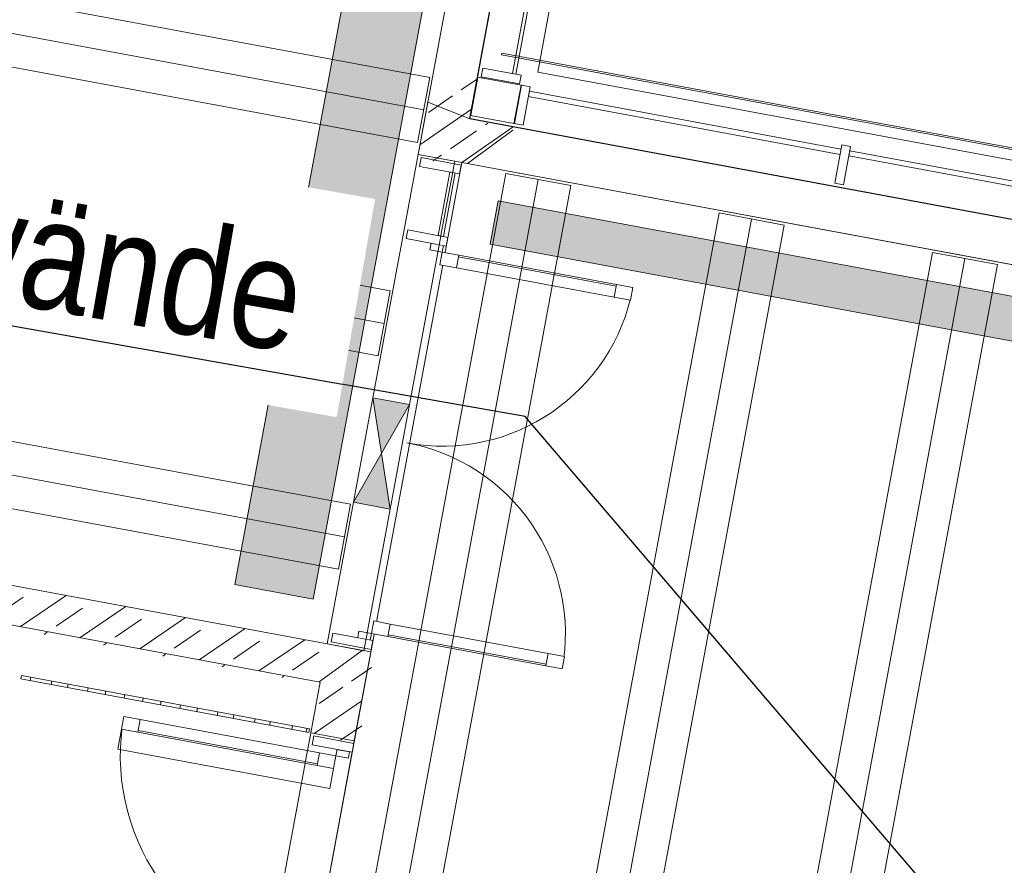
# Model space of a CAD drawing. Header units: metres. Extents: x 0 to 60282398, y -11592309 to 5708004.
# Tile 105 of 136: x 32353379.39 to 32353384.94, y 5707902.53 to 5707907.31. Entities that reach past the tile are written whole.
import ezdxf
from ezdxf import colors
from ezdxf.entities.mleader import LeaderData, LeaderLine
from ezdxf.math import Vec2, Vec3

# ---------------------------------------------------------------- set-up
doc = ezdxf.new("R2010")
doc.units = ezdxf.units.M
doc.header["$LTSCALE"] = 0.75
doc.set_wipeout_variables(frame=1)
doc.layers.get('0').update_dxf_attribs({"linetype": 'CONTINUOUS'})
doc.layers.add('10414946$0$ST-LIN Parkplatz', color=7, linetype='CONTINUOUS')
for name, color, linetype, lineweight in [('10417023$0$#9_002_GES I Übersicht Erdgeschoss_1_101_Wand Aussen.A', 7, 'CONTINUOUS', 25), ('10417023$0$#9_002_GES I Übersicht Erdgeschoss_1_102_Wand Innen.A', 7, 'CONTINUOUS', 25), ('10417023$0$#9_002_GES I Übersicht Erdgeschoss_1_104_Decken.A', 7, 'CONTINUOUS', 25), ('10417023$0$#9_002_GES I Übersicht Erdgeschoss_1_115_Außentüren', 7, 'CONTINUOUS', 25), ('10417023$0$#9_002_GES I Übersicht Erdgeschoss_1_201_Aussenwandbekleidung.A', 7, 'CONTINUOUS', 25), ('10417023$0$#9_002_GES I Übersicht Erdgeschoss_1_430_Lüftung.US', 7, 'CONTINUOUS', 25), ('10417023$0$#9_002_GES I Übersicht Erdgeschoss_1_Neubau_101_Wand Aussen.A', 7, 'CONTINUOUS', 25), ('10417023$0$#9_002_GES I Übersicht Erdgeschoss_1_Neubau_102_Wand Innen.A', 7, 'CONTINUOUS', 25), ('10417023$0$#9_002_GES I Übersicht Erdgeschoss_1_Neubau_103_Stützen.A', 7, 'CONTINUOUS', 25), ('10417023$0$#9_002_GES I Übersicht Erdgeschoss_1_Neubau_104_Decken.A', 7, 'CONTINUOUS', 25), ('10417023$0$#9_002_GES I Übersicht Erdgeschoss_1_Neubau_105_Unterzug.A', 7, 'CONTINUOUS', 25), ('10417023$0$#9_002_GES I Übersicht Erdgeschoss_1_Neubau_110_Pfosten-Riegel.A', 7, 'CONTINUOUS', 25), ('10417023$0$#9_002_GES I Übersicht Erdgeschoss_1_Neubau_113_Türen.A', 7, 'CONTINUOUS', 25), ('10417023$0$Keine', 7, 'CONTINUOUS', 13)]:
    doc.layers.add(name, color=color, linetype=linetype, lineweight=lineweight)
doc.styles.add('10414946$0$ARIAL NARROW', font='ARIALN.TTF')
pattern_1 = [(44.99999999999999, (0, 0), (-0.1697056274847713, 0.1697056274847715), []), (44.99999999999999, (-0.08485281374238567, 0.08485281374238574), (-0.1697056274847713, 0.1697056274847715), [0.18, -0.05999999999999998])]

# ---------------------------------------------------------------- blocks, each defined once
blk = doc.blocks.new('10417023$0$#9_MKO_LP5_ARC_GES_UP_00_002_P_G_modell (3D)')
at = {"layer": '10417023$0$#9_002_GES I Übersicht Erdgeschoss_1_201_Aussenwandbekleidung.A', "linetype": 'Continuous', "lineweight": 5, "true_color": 0xff0000}
h = blk.add_hatch(dxfattribs=at)
h.set_pattern_fill('#9_METALL__STAHL_0001', color=1, style=0, pattern_type=2)
h.set_pattern_definition([(134.9999999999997, (0, 0), (0.1060660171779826, 0.1060660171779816), []), (134.9999999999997, (-0.03535533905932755, -0.0353553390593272), (0.1060660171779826, 0.1060660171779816), [])])
h.paths.add_polyline_path([(-32353460.80014942, -5707810.669580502), (-32353462.45513626, -5707810.669580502), (-32353462.45513626, -5707810.689580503), (-32353460.80014942, -5707810.689580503)])
at = {"layer": '10417023$0$#9_002_GES I Übersicht Erdgeschoss_1_101_Wand Aussen.A', "color": 1, "linetype": 'Continuous', "lineweight": 13, "true_color": 0xff0000}
blk.add_line((-32353452.95423437, -5707806.78957689), (-32353460.20922778, -5707806.78957689), dxfattribs=at)
at = {"layer": '10417023$0$#9_002_GES I Übersicht Erdgeschoss_1_104_Decken.A', "color": 1, "linetype": 'Continuous', "lineweight": 13, "true_color": 0xff0000}
for p, q in [((-32353460.28322713, -5707807.384576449), (-32353459.91022684, -5707807.384576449)), ((-32353459.05822786, -5707807.384576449), (-32353459.05822786, -5707812.514709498)), ((-32353459.05822786, -5707807.384576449), (-32353458.68522757, -5707807.384576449)), ((-32353458.87172699, -5707807.384576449), (-32353458.87172699, -5707812.514709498)), ((-32353458.68522757, -5707807.384576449), (-32353458.68522757, -5707812.514709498)), ((-32353457.83322715, -5707807.384576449), (-32353457.83322715, -5707812.514709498)), ((-32353457.83322715, -5707807.384576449), (-32353457.4602283, -5707807.384576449)), ((-32353457.64672772, -5707807.384576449), (-32353457.64672772, -5707812.514709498)), ((-32353457.4602283, -5707807.384576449), (-32353457.4602283, -5707812.514709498))]:
    blk.add_line(p, q, dxfattribs=at)
at = {"layer": '10417023$0$#9_002_GES I Übersicht Erdgeschoss_1_201_Aussenwandbekleidung.A', "color": 1, "linetype": 'Continuous', "lineweight": 13, "true_color": 0xff0000}
blk.add_line((-32353460.42935261, -5707806.730970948), (-32353460.42935261, -5707806.720970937), dxfattribs=at)
at = {"layer": '10417023$0$#9_002_GES I Übersicht Erdgeschoss_1_201_Aussenwandbekleidung.A', "color": 1, "linetype": 'Continuous', "lineweight": 18, "true_color": 0xff0000}
for p, q in [((-32353460.80014942, -5707810.669580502), (-32353462.45513626, -5707810.669580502)), ((-32353462.45513626, -5707810.669580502), (-32353462.45513626, -5707810.689580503)), ((-32353460.80014942, -5707810.689580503), (-32353460.80014942, -5707810.669580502)), ((-32353462.45513626, -5707810.689580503), (-32353460.80014942, -5707810.689580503))]:
    blk.add_line(p, q, dxfattribs=at)
at = {"layer": '10417023$0$#9_002_GES I Übersicht Erdgeschoss_1_430_Lüftung.US', "color": 1, "linetype": 'Continuous', "lineweight": 13, "true_color": 0xff0000, "flags": 128}
for points in [[(-32353460.9141821, -5707795.479866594), (-32353460.9141821, -5707809.945591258), (-32353461.36422031, -5707809.945591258), (-32353461.36422031, -5707795.479866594)], [(-32353460.29733472, -5707807.794328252), (-32353447.40423247, -5707807.794328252), (-32353447.40423247, -5707807.544328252), (-32353460.29733472, -5707807.544328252)]]:
    blk.add_lwpolyline(points, close=True, dxfattribs=at)
at = {"layer": '10417023$0$#9_002_GES I Übersicht Erdgeschoss_1_430_Lüftung.US', "color": 1, "linetype": 'Continuous', "true_color": 0xff0000}
for points in [[(-32353460.9141821, -5707795.479866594), (-32353461.36422031, -5707795.479866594), (-32353460.9141821, -5707809.945591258), (-32353461.36422031, -5707809.945591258)], [(-32353460.29733472, -5707807.794328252), (-32353447.40423247, -5707807.794328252), (-32353460.29733472, -5707807.544328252), (-32353447.40423247, -5707807.544328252)]]:
    blk.add_solid(points, dxfattribs=at)
at = {"layer": '10417023$0$#9_002_GES I Übersicht Erdgeschoss_1_Neubau_101_Wand Aussen.A', "color": 1, "linetype": 'Continuous', "lineweight": 13, "true_color": 0xff0000}
blk.add_line((-32353460.20922778, -5707806.78957689), (-32353460.20922778, -5707797.559576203), dxfattribs=at)
at = {"layer": '10417023$0$#9_002_GES I Übersicht Erdgeschoss_1_Neubau_102_Wand Innen.A', "color": 1, "linetype": 'Continuous', "lineweight": 18, "true_color": 0xff0000}
blk.add_line((-32353464.13424251, -5707810.39957689), (-32353460.78922816, -5707810.39957689), dxfattribs=at)
at = {"layer": '10417023$0$#9_002_GES I Übersicht Erdgeschoss_1_Neubau_104_Decken.A', "color": 1, "linetype": 'Continuous', "lineweight": 13, "true_color": 0xff0000}
for p, q in [((-32353460.80422817, -5707806.931024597), (-32353468.7292324, -5707806.931024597)), ((-32353460.80422817, -5707806.931024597), (-32353460.80422817, -5707807.304023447)), ((-32353460.80422817, -5707807.117524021), (-32353468.7292324, -5707807.117524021)), ((-32353460.80422817, -5707807.304023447), (-32353468.7292324, -5707807.304023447)), ((-32353460.80422817, -5707808.156025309), (-32353468.7292324, -5707808.156025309)), ((-32353460.80422817, -5707808.156025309), (-32353460.80422817, -5707808.529024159)), ((-32353460.80422817, -5707808.342524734), (-32353468.7292324, -5707808.342524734)), ((-32353460.80422817, -5707808.529024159), (-32353468.7292324, -5707808.529024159)), ((-32353460.80422817, -5707809.381026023), (-32353468.7292324, -5707809.381026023)), ((-32353460.80422817, -5707809.381026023), (-32353460.80422817, -5707809.754024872)), ((-32353460.80422817, -5707809.567525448), (-32353468.7292324, -5707809.567525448)), ((-32353460.80422817, -5707809.754024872), (-32353468.7292324, -5707809.754024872))]:
    blk.add_line(p, q, dxfattribs=at)
at = {"layer": '10417023$0$#9_002_GES I Übersicht Erdgeschoss_1_Neubau_104_Decken.A', "color": 1, "linetype": 'Continuous', "lineweight": 13, "true_color": 0xff0000, "flags": 128}
for points in [[(-32353460.539228, -5707797.304576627), (-32353468.96423227, -5707797.304576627), (-32353468.96423227, -5707810.39957689), (-32353464.33422799, -5707810.39957689), (-32353464.33422799, -5707812.749576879), (-32353442.50422801, -5707812.74957689), (-32353442.504228, -5707790.55957689), (-32353451.27397855, -5707790.559574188), (-32353451.27397855, -5707797.22957689), (-32353452.624228, -5707797.22957689), (-32353452.624228, -5707807.119576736), (-32353460.539228, -5707807.119576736)], [(-32353460.53922781, -5707797.22957689), (-32353460.53922781, -5707807.119576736), (-32353452.62422809, -5707807.119576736), (-32353452.62422809, -5707797.22957689)], [(-32353460.539228, -5707812.529709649), (-32353447.40432934, -5707812.529709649), (-32353447.40432934, -5707807.36957689), (-32353460.539228, -5707807.36957689)]]:
    blk.add_lwpolyline(points, close=True, dxfattribs=at)
at = {"layer": '10417023$0$#9_002_GES I Übersicht Erdgeschoss_1_Neubau_105_Unterzug.A', "color": 1, "linetype": 'Continuous', "lineweight": 13, "true_color": 0xff0000}
for p, q in [((-32353460.78922888, -5707808.766316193), (-32353460.57922863, -5707809.366316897)), ((-32353460.57922863, -5707808.766316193), (-32353460.78922888, -5707809.366316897)), ((-32353460.78922816, -5707808.76631649), (-32353460.78922816, -5707809.366316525)), ((-32353460.57922818, -5707808.76631649), (-32353460.78922816, -5707808.76631649)), ((-32353460.57922818, -5707809.366316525), (-32353460.57922818, -5707808.76631649)), ((-32353460.78922816, -5707809.366316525), (-32353460.57922818, -5707809.366316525))]:
    blk.add_line(p, q, dxfattribs=at)
at = {"layer": '10417023$0$#9_002_GES I Übersicht Erdgeschoss_1_Neubau_105_Unterzug.A', "color": 1, "linetype": 'Continuous', "true_color": 0xff0000}
for points in [[(-32353460.57922817, -5707808.76631649), (-32353460.78922816, -5707808.76631649), (-32353460.68422816, -5707809.066316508)], [(-32353460.57922817, -5707809.366316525), (-32353460.68422816, -5707809.066316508), (-32353460.78922816, -5707809.366316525)]]:
    blk.add_solid(points, dxfattribs=at)
at = {"color": 1, "linetype": 'Continuous', "lineweight": 5, "true_color": 0xff0000}
for points, layer in [([(-32353460.329228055, -5707806.844576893), (-32353460.329228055, -5707804.984576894), (-32353460.34922805, -5707804.984576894), (-32353460.34922805, -5707806.844576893)], '10417023$0$#9_002_GES I Übersicht Erdgeschoss_1_Neubau_110_Pfosten-Riegel.A'), ([(-32353456.586728, -5707806.904576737), (-32353458.416727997, -5707806.904576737), (-32353458.416727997, -5707806.934576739), (-32353456.586728, -5707806.934576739)], '10417023$0$#9_002_GES I Übersicht Erdgeschoss_1_Neubau_110_Pfosten-Riegel.A'), ([(-32353460.564246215, -5707807.434576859), (-32353460.59424622, -5707807.434576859), (-32353460.59424622, -5707807.79947448), (-32353460.564246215, -5707807.79947448)], '10417023$0$#9_002_GES I Übersicht Erdgeschoss_1_Neubau_113_Türen.A'), ([(-32353460.460246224, -5707807.959474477), (-32353459.553695, -5707807.959474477), (-32353459.553695, -5707807.887474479), (-32353460.460246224, -5707807.887474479)], '10417023$0$#9_002_GES I Übersicht Erdgeschoss_1_Neubau_113_Türen.A'), ([(-32353460.460246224, -5707810.004576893), (-32353460.460246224, -5707810.076576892), (-32353459.553695, -5707810.076576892), (-32353459.553695, -5707810.004576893)], '10417023$0$#9_002_GES I Übersicht Erdgeschoss_1_Neubau_113_Türen.A'), ([(-32353460.72024622, -5707810.864579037), (-32353460.72024622, -5707810.792579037), (-32353461.74919217, -5707810.792579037), (-32353461.74919217, -5707810.864579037)], '10417023$0$#9_002_GES I Übersicht Erdgeschoss_1_Neubau_113_Türen.A')]:
    blk.add_wipeout(points, dxfattribs=at).dxf.layer = layer
at = {"layer": '10417023$0$#9_002_GES I Übersicht Erdgeschoss_1_104_Decken.A', "color": 1, "linetype": 'Continuous', "lineweight": 13, "true_color": 0xff0000}
for p, q in [((-32353460.28322713, -5707807.384576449), (-32353460.28322713, -5707812.514709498)), ((-32353460.09672626, -5707807.384576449), (-32353460.09672626, -5707812.514709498)), ((-32353459.91022684, -5707807.384576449), (-32353459.91022684, -5707812.514709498))]:
    blk.add_line(p, q, dxfattribs=at)
at = {"layer": '10417023$0$#9_002_GES I Übersicht Erdgeschoss_1_201_Aussenwandbekleidung.A', "color": 1, "linetype": 'Continuous', "lineweight": 13, "true_color": 0xff0000}
for p, q in [((-32353460.42935261, -5707806.720970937), (-32353452.73396897, -5707806.720970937)), ((-32353460.42935261, -5707806.730970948), (-32353452.73396897, -5707806.730970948))]:
    blk.add_line(p, q, dxfattribs=at)
at = {"layer": '10417023$0$#9_002_GES I Übersicht Erdgeschoss_1_Neubau_110_Pfosten-Riegel.A', "color": 1, "linetype": 'Continuous', "lineweight": 13, "true_color": 0xff0000, "flags": 128}
for points in [[(-32353460.32922805, -5707806.844576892), (-32353460.34922805, -5707806.844576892), (-32353460.34922805, -5707804.984576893), (-32353460.32922805, -5707804.984576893)], [(-32353456.586728, -5707806.904576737), (-32353456.586728, -5707806.934576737), (-32353458.416728, -5707806.934576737), (-32353458.416728, -5707806.904576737)]]:
    blk.add_lwpolyline(points, close=True, dxfattribs=at)
at = {"layer": '10417023$0$#9_002_GES I Übersicht Erdgeschoss_1_Neubau_113_Türen.A', "color": 1, "linetype": 'Continuous', "lineweight": 13, "true_color": 0xff0000}
for p, q in [((-32353460.46024625, -5707807.887474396), (-32353459.55369546, -5707807.887474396)), ((-32353460.46024625, -5707807.897474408), (-32353459.55369546, -5707807.897474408)), ((-32353460.46024625, -5707807.959473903), (-32353459.55369546, -5707807.959473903)), ((-32353460.46024625, -5707810.004576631), (-32353459.55369546, -5707810.004576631)), ((-32353460.46024625, -5707810.06657757), (-32353459.55369546, -5707810.06657757)), ((-32353460.46024625, -5707810.076577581), (-32353459.55369546, -5707810.076577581)), ((-32353460.72024655, -5707810.792579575), (-32353461.74919247, -5707810.792579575)), ((-32353460.72024655, -5707810.85457907), (-32353461.74919247, -5707810.85457907)), ((-32353460.72024655, -5707810.864579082), (-32353461.74919247, -5707810.864579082))]:
    blk.add_line(p, q, dxfattribs=at)
at = {"layer": '10417023$0$#9_002_GES I Übersicht Erdgeschoss_1_Neubau_113_Türen.A', "color": 1, "linetype": 'Continuous', "lineweight": 13, "true_color": 0xff0000, "flags": 128}
for points in [[(-32353460.56424622, -5707807.434576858), (-32353460.59424622, -5707807.434576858), (-32353460.59424622, -5707807.799474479), (-32353460.56424622, -5707807.799474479)], [(-32353460.46024622, -5707807.959474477), (-32353459.553695, -5707807.959474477), (-32353459.553695, -5707807.887474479), (-32353460.46024622, -5707807.887474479)], [(-32353460.46024622, -5707810.004576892), (-32353459.553695, -5707810.004576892), (-32353459.553695, -5707810.076576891), (-32353460.46024622, -5707810.076576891)], [(-32353460.72024622, -5707810.864579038), (-32353461.74919217, -5707810.864579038), (-32353461.74919217, -5707810.792579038), (-32353460.72024622, -5707810.792579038)]]:
    blk.add_lwpolyline(points, close=True, dxfattribs=at)
at = {"layer": '10417023$0$#9_002_GES I Übersicht Erdgeschoss_1_Neubau_113_Türen.A', "color": 1, "linetype": 'Continuous', "lineweight": 13, "true_color": 0xff0000}
for centre, radius, start, end in [((-32353460.55424622, -5707807.887474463), 1.09455122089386, 270.0000001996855, 359.9999996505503), ((-32353460.55424621, -5707810.076576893), 1.094551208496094, 359.9999997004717, 90.00000039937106), ((-32353460.62624624, -5707810.792579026), 1.216945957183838, 179.999999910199, 270.0000001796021)]:
    blk.add_arc(centre, radius, start, end, dxfattribs=at)
at = {"color": 1, "linetype": 'Continuous', "lineweight": 5, "true_color": 0xff0000}
for points, layer in [([(-32353460.29922805, -5707806.824576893), (-32353460.519228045, -5707806.824576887), (-32353460.51922805, -5707806.874576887), (-32353460.29922805, -5707806.874576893)], '10417023$0$#9_002_GES I Übersicht Erdgeschoss_1_Neubau_110_Pfosten-Riegel.A'), ([(-32353458.426728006, -5707806.904576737), (-32353460.25672801, -5707806.904576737), (-32353460.25672801, -5707806.934576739), (-32353458.426728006, -5707806.934576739)], '10417023$0$#9_002_GES I Übersicht Erdgeschoss_1_Neubau_110_Pfosten-Riegel.A'), ([(-32353460.76924622, -5707807.434576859), (-32353460.579246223, -5707807.434576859), (-32353460.579246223, -5707807.384576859), (-32353460.76924622, -5707807.384576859)], '10417023$0$#9_002_GES I Übersicht Erdgeschoss_1_Neubau_113_Türen.A'), ([(-32353460.554246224, -5707807.959474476), (-32353460.460246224, -5707807.959474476), (-32353460.460246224, -5707807.887474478), (-32353460.554246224, -5707807.887474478)], '10417023$0$#9_002_GES I Übersicht Erdgeschoss_1_Neubau_113_Türen.A'), ([(-32353459.553694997, -5707807.959474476), (-32353459.459694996, -5707807.959474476), (-32353459.459694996, -5707807.887474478), (-32353459.553694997, -5707807.887474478)], '10417023$0$#9_002_GES I Übersicht Erdgeschoss_1_Neubau_113_Türen.A'), ([(-32353460.554246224, -5707810.004576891), (-32353460.554246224, -5707810.07657689), (-32353460.460246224, -5707810.07657689), (-32353460.460246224, -5707810.004576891)], '10417023$0$#9_002_GES I Übersicht Erdgeschoss_1_Neubau_113_Türen.A'), ([(-32353459.553694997, -5707810.004576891), (-32353459.553694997, -5707810.07657689), (-32353459.459694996, -5707810.07657689), (-32353459.459694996, -5707810.004576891)], '10417023$0$#9_002_GES I Übersicht Erdgeschoss_1_Neubau_113_Türen.A'), ([(-32353461.749192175, -5707810.864579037), (-32353461.749192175, -5707810.792579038), (-32353461.84319217, -5707810.792579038), (-32353461.84319217, -5707810.864579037)], '10417023$0$#9_002_GES I Übersicht Erdgeschoss_1_Neubau_113_Türen.A'), ([(-32353460.62624622, -5707810.864579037), (-32353460.62624622, -5707810.792579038), (-32353460.72024622, -5707810.792579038), (-32353460.72024622, -5707810.864579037)], '10417023$0$#9_002_GES I Übersicht Erdgeschoss_1_Neubau_113_Türen.A')]:
    blk.add_wipeout(points, dxfattribs=at).dxf.layer = layer
at = {"layer": '10417023$0$#9_002_GES I Übersicht Erdgeschoss_1_115_Außentüren', "color": 1, "linetype": 'Continuous', "lineweight": 13, "true_color": 0xff0000, "flags": 128}
blk.add_lwpolyline([(-32353461.84302425, -5707810.864579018), (-32353461.84302425, -5707810.979048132), (-32353460.62549426, -5707810.979048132), (-32353460.62549426, -5707810.864579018)], dxfattribs=at)
at = {"layer": '10417023$0$#9_002_GES I Übersicht Erdgeschoss_1_Neubau_101_Wand Aussen.A', "color": 1, "linetype": 'Continuous', "lineweight": 13, "true_color": 0xff0000}
blk.add_line((-32353460.789228, -5707796.97957689), (-32353460.789228, -5707807.36957689), dxfattribs=at)
at = {"layer": '10417023$0$#9_002_GES I Übersicht Erdgeschoss_1_Neubau_110_Pfosten-Riegel.A', "color": 1, "linetype": 'Continuous', "lineweight": 13, "true_color": 0xff0000, "flags": 128}
for points in [[(-32353460.29922805, -5707806.824576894), (-32353460.29922805, -5707806.874576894), (-32353460.51922805, -5707806.874576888), (-32353460.51922805, -5707806.824576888)], [(-32353458.426728, -5707806.904576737), (-32353458.426728, -5707806.934576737), (-32353460.256728, -5707806.934576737), (-32353460.256728, -5707806.904576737)]]:
    blk.add_lwpolyline(points, close=True, dxfattribs=at)
at = {"layer": '10417023$0$#9_002_GES I Übersicht Erdgeschoss_1_Neubau_113_Türen.A', "color": 1, "linetype": 'Continuous', "lineweight": 13, "true_color": 0xff0000}
blk.add_line((-32353460.76924618, -5707807.384576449), (-32353460.76924618, -5707807.434576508), dxfattribs=at)
at = {"layer": '10417023$0$#9_002_GES I Übersicht Erdgeschoss_1_Neubau_113_Türen.A', "color": 1, "linetype": 'Continuous', "lineweight": 13, "true_color": 0xff0000, "flags": 128}
for points in [[(-32353460.55424622, -5707807.959474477), (-32353460.46024622, -5707807.959474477), (-32353460.46024622, -5707807.887474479), (-32353460.55424622, -5707807.887474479)], [(-32353459.553695, -5707807.959474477), (-32353459.459695, -5707807.959474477), (-32353459.459695, -5707807.887474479), (-32353459.553695, -5707807.887474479)], [(-32353460.55424622, -5707810.004576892), (-32353460.46024622, -5707810.004576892), (-32353460.46024622, -5707810.076576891), (-32353460.55424622, -5707810.076576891)], [(-32353459.553695, -5707810.004576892), (-32353459.459695, -5707810.004576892), (-32353459.459695, -5707810.076576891), (-32353459.553695, -5707810.076576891)], [(-32353461.74919217, -5707810.864579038), (-32353461.84319217, -5707810.864579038), (-32353461.84319217, -5707810.792579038), (-32353461.74919217, -5707810.792579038)], [(-32353460.62624622, -5707810.864579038), (-32353460.72024622, -5707810.864579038), (-32353460.72024622, -5707810.792579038), (-32353460.62624622, -5707810.792579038)]]:
    blk.add_lwpolyline(points, close=True, dxfattribs=at)
at = {"color": 1, "linetype": 'Continuous', "lineweight": 5, "true_color": 0xff0000}
blk.add_wipeout([(-32353460.539246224, -5707807.38457686), (-32353460.57924622, -5707807.38457686), (-32353460.57924622, -5707807.43457686), (-32353460.539246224, -5707807.43457686)], dxfattribs=at).dxf.layer = '10417023$0$#9_002_GES I Übersicht Erdgeschoss_1_Neubau_113_Türen.A'
at = {"layer": '10417023$0$#9_002_GES I Übersicht Erdgeschoss_1_Neubau_101_Wand Aussen.A', "color": 1, "linetype": 'Continuous', "lineweight": 13, "true_color": 0xff0000}
for p, q in [((-32353460.789228, -5707807.36957689), (-32353460.539228, -5707807.36957689)), ((-32353460.539228, -5707807.36957689), (-32353452.624228, -5707807.36957689))]:
    blk.add_line(p, q, dxfattribs=at)
at = {"layer": '10417023$0$#9_002_GES I Übersicht Erdgeschoss_1_Neubau_105_Unterzug.A', "color": 1, "linetype": 'Continuous', "lineweight": 13, "true_color": 0xff0000}
blk.add_line((-32353460.57922816, -5707807.36957689), (-32353460.78922816, -5707807.36957689), dxfattribs=at)
at = {"layer": '10417023$0$#9_002_GES I Übersicht Erdgeschoss_1_Neubau_113_Türen.A', "color": 1, "linetype": 'Continuous', "lineweight": 13, "true_color": 0xff0000}
blk.add_line((-32353460.53924591, -5707807.384576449), (-32353460.53924591, -5707807.434576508), dxfattribs=at)
at = {"layer": '10417023$0$#9_002_GES I Übersicht Erdgeschoss_1_Neubau_113_Türen.A', "color": 1, "linetype": 'Continuous', "lineweight": 13, "true_color": 0xff0000, "flags": 128}
for points in [[(-32353460.53924622, -5707807.384576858), (-32353460.57924622, -5707807.384576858), (-32353460.76924622, -5707807.384576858)], [(-32353460.53924622, -5707807.434576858), (-32353460.57924622, -5707807.434576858), (-32353460.76924622, -5707807.434576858)]]:
    blk.add_lwpolyline(points, dxfattribs=at)
at = {"color": 1, "linetype": 'Continuous', "lineweight": 5, "true_color": 0xff0000}
for points, layer in [([(-32353460.286728, -5707806.879576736), (-32353460.286728, -5707807.099576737), (-32353460.236727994, -5707807.099576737), (-32353460.236727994, -5707806.879576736)], '10417023$0$#9_002_GES I Übersicht Erdgeschoss_1_Neubau_110_Pfosten-Riegel.A'), ([(-32353458.446728, -5707806.879576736), (-32353458.446728, -5707807.099576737), (-32353458.396727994, -5707807.099576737), (-32353458.396727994, -5707806.879576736)], '10417023$0$#9_002_GES I Übersicht Erdgeschoss_1_Neubau_110_Pfosten-Riegel.A'), ([(-32353460.626246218, -5707807.849474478), (-32353460.626246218, -5707807.887474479), (-32353460.554246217, -5707807.887474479), (-32353460.554246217, -5707807.849474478)], '10417023$0$#9_002_GES I Übersicht Erdgeschoss_1_Neubau_113_Türen.A'), ([(-32353460.554246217, -5707810.11457689), (-32353460.554246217, -5707810.076576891), (-32353460.626246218, -5707810.076576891), (-32353460.626246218, -5707810.11457689)], '10417023$0$#9_002_GES I Übersicht Erdgeschoss_1_Neubau_113_Türen.A'), ([(-32353460.626246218, -5707810.7545790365), (-32353460.626246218, -5707810.792579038), (-32353460.554246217, -5707810.792579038), (-32353460.554246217, -5707810.7545790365)], '10417023$0$#9_002_GES I Übersicht Erdgeschoss_1_Neubau_113_Türen.A')]:
    blk.add_wipeout(points, dxfattribs=at).dxf.layer = layer
at = {"layer": '10417023$0$#9_002_GES I Übersicht Erdgeschoss_1_Neubau_110_Pfosten-Riegel.A', "color": 1, "linetype": 'Continuous', "lineweight": 13, "true_color": 0xff0000, "flags": 128}
for points in [[(-32353460.286728, -5707806.879576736), (-32353460.236728, -5707806.879576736), (-32353460.236728, -5707807.099576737), (-32353460.286728, -5707807.099576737)], [(-32353458.446728, -5707806.879576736), (-32353458.396728, -5707806.879576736), (-32353458.396728, -5707807.099576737), (-32353458.446728, -5707807.099576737)]]:
    blk.add_lwpolyline(points, close=True, dxfattribs=at)
at = {"layer": '10417023$0$#9_002_GES I Übersicht Erdgeschoss_1_Neubau_113_Türen.A', "color": 1, "linetype": 'Continuous', "lineweight": 13, "true_color": 0xff0000, "flags": 128}
for points in [[(-32353460.62624622, -5707807.849474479), (-32353460.62624622, -5707807.887474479), (-32353460.55424622, -5707807.887474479), (-32353460.55424622, -5707807.849474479)], [(-32353460.55424622, -5707810.11457689), (-32353460.55424622, -5707810.076576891), (-32353460.62624622, -5707810.076576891), (-32353460.62624622, -5707810.11457689)], [(-32353460.62624622, -5707810.754579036), (-32353460.62624622, -5707810.792579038), (-32353460.55424622, -5707810.792579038), (-32353460.55424622, -5707810.754579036)]]:
    blk.add_lwpolyline(points, close=True, dxfattribs=at)
at = {"color": 1, "linetype": 'Continuous', "lineweight": 5, "true_color": 0xff0000}
for points, layer in [([(-32353460.53922806, -5707806.879576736), (-32353460.53922806, -5707807.099576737), (-32353460.28922806, -5707807.099576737), (-32353460.28922806, -5707806.879576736)], '10417023$0$#9_002_GES I Übersicht Erdgeschoss_1_Neubau_110_Pfosten-Riegel.A'), ([(-32353460.76924622, -5707807.799474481), (-32353460.76924622, -5707807.84947448), (-32353460.539246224, -5707807.84947448), (-32353460.539246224, -5707807.799474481)], '10417023$0$#9_002_GES I Übersicht Erdgeschoss_1_Neubau_113_Türen.A'), ([(-32353460.76924622, -5707810.11457689), (-32353460.76924622, -5707810.16457689), (-32353460.539246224, -5707810.16457689), (-32353460.539246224, -5707810.11457689)], '10417023$0$#9_002_GES I Übersicht Erdgeschoss_1_Neubau_113_Türen.A'), ([(-32353460.76924622, -5707810.704579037), (-32353460.76924622, -5707810.7545790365), (-32353460.539246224, -5707810.7545790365), (-32353460.539246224, -5707810.704579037)], '10417023$0$#9_002_GES I Übersicht Erdgeschoss_1_Neubau_113_Türen.A')]:
    blk.add_wipeout(points, dxfattribs=at).dxf.layer = layer
at = {"layer": '10417023$0$#9_002_GES I Übersicht Erdgeschoss_1_102_Wand Innen.A', "linetype": 'Continuous', "lineweight": 5, "true_color": 0xff0000}
h = blk.add_hatch(dxfattribs=at)
h.set_pattern_fill('#9_BETON__STAHLBETON_0001', color=1, style=0, pattern_type=2)
h.set_pattern_definition(pattern_1)
h.paths.add_polyline_path([(-32353460.53922816, -5707810.17957689), (-32353460.78922816, -5707810.17957689), (-32353460.78922816, -5707810.39957689)])
h = blk.add_hatch(dxfattribs=at)
h.set_pattern_fill('#9_BETON__STAHLBETON_0001', color=1, style=0, pattern_type=2)
h.set_pattern_definition(pattern_1)
h.paths.add_polyline_path([(-32353460.78922816, -5707810.39957689), (-32353460.53922816, -5707810.39957689), (-32353460.53922816, -5707810.17957689)])
h = blk.add_hatch(dxfattribs=at)
h.set_pattern_fill('#9_BETON__STAHLBETON_0001', color=1, style=0, pattern_type=2)
h.set_pattern_definition(pattern_1)
h.paths.add_polyline_path([(-32353460.78922816, -5707810.39957689), (-32353460.78922816, -5707810.689580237), (-32353460.53922816, -5707810.689580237), (-32353460.53922816, -5707810.39957689)])
at = {"layer": '10417023$0$#9_002_GES I Übersicht Erdgeschoss_1_Neubau_102_Wand Innen.A', "linetype": 'Continuous', "lineweight": 5, "true_color": 0xff0000}
h = blk.add_hatch(dxfattribs=at)
h.set_pattern_fill('#9_BETON__STAHLBETON_0001', color=1, style=0, pattern_type=2)
h.set_pattern_definition(pattern_1)
h.paths.add_polyline_path([(-32353460.78922816, -5707810.17957689), (-32353464.13424272, -5707810.17957689), (-32353464.13424251, -5707810.39957689), (-32353460.78922816, -5707810.39957689)])
at = {"layer": '10417023$0$#9_002_GES I Übersicht Erdgeschoss_1_Neubau_103_Stützen.A', "linetype": 'Continuous', "lineweight": 5, "true_color": 0xff0000}
h = blk.add_hatch(dxfattribs=at)
h.set_pattern_fill('#9_BETON__STAHLBETON_0001', color=1, style=0, pattern_type=2)
h.set_pattern_definition(pattern_1)
edge = h.paths.add_edge_path()
edge.add_line((-32353460.789228, -5707807.06957689), (-32353460.789228, -5707807.11957689))
edge.add_line((-32353460.789228, -5707807.11957689), (-32353460.789228, -5707807.36957689))
edge.add_line((-32353460.789228, -5707807.36957689), (-32353460.539228, -5707807.36957689))
edge.add_line((-32353460.539228, -5707807.36957689), (-32353460.489228, -5707807.36957689))
edge.add_arc((-32353460.5389117, -5707807.12482993), 0.2497389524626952, 281.4751282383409, 361.2052554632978)
edge.add_line((-32353460.289228, -5707807.11957689), (-32353460.539228, -5707807.11957689))
edge.add_line((-32353460.539228, -5707807.11957689), (-32353460.539228, -5707806.86957689))
edge.add_arc((-32353460.54448111, -5707807.119260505), 0.2497388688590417, 88.79472837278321, 168.524887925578)
at = {"layer": '10417023$0$#9_002_GES I Übersicht Erdgeschoss_1_101_Wand Aussen.A', "color": 1, "linetype": 'Continuous', "lineweight": 13, "true_color": 0xff0000}
for q in [(-32353460.53922778, -5707806.95957689), (-32353452.62423437, -5707807.11957689)]:
    blk.add_line((-32353460.53922778, -5707807.11957689), q, dxfattribs=at)
at = {"layer": '10417023$0$#9_002_GES I Übersicht Erdgeschoss_1_101_Wand Aussen.A', "color": 1, "linetype": 'Continuous', "lineweight": 25, "true_color": 0xff0000, "flags": 128}
blk.add_lwpolyline([(-32353460.53922791, -5707797.22957689), (-32353452.62422818, -5707797.22957689), (-32353452.62422818, -5707807.119576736), (-32353460.53922791, -5707807.119576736)], close=True, dxfattribs=at)
at = {"layer": '10417023$0$#9_002_GES I Übersicht Erdgeschoss_1_102_Wand Innen.A', "color": 1, "linetype": 'Continuous', "lineweight": 18, "true_color": 0xff0000}
for p, q in [((-32353460.53922816, -5707810.17957689), (-32353460.78922816, -5707810.17957689)), ((-32353460.53922816, -5707810.689580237), (-32353460.53922816, -5707810.17957689)), ((-32353460.78922816, -5707810.39957689), (-32353460.78922816, -5707810.689580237)), ((-32353460.78922816, -5707810.689580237), (-32353460.53922816, -5707810.689580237))]:
    blk.add_line(p, q, dxfattribs=at)
at = {"layer": '10417023$0$#9_002_GES I Übersicht Erdgeschoss_1_Neubau_101_Wand Aussen.A', "color": 1, "linetype": 'Continuous', "lineweight": 13, "true_color": 0xff0000}
for p, q in [((-32353460.539228, -5707807.119576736), (-32353460.539228, -5707797.22957689)), ((-32353460.53922778, -5707797.389576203), (-32353460.53922778, -5707806.95957689)), ((-32353452.624228, -5707807.11957689), (-32353460.539228, -5707807.11957689))]:
    blk.add_line(p, q, dxfattribs=at)
at = {"layer": '10417023$0$#9_002_GES I Übersicht Erdgeschoss_1_Neubau_102_Wand Innen.A', "color": 1, "linetype": 'Continuous', "lineweight": 18, "true_color": 0xff0000}
blk.add_line((-32353460.78922816, -5707810.17957689), (-32353465.624228, -5707810.17957689), dxfattribs=at)
at = {"layer": '10417023$0$#9_002_GES I Übersicht Erdgeschoss_1_Neubau_103_Stützen.A', "color": 1, "linetype": 'Continuous', "lineweight": 18, "true_color": 0xff0000, "flags": 128}
blk.add_lwpolyline([(-32353460.789228, -5707807.06957689), (-32353460.789228, -5707807.11957689), (-32353460.789228, -5707807.36957689), (-32353460.539228, -5707807.36957689), (-32353460.289228, -5707807.11957689), (-32353460.539228, -5707807.11957689)], close=True, dxfattribs=at)
at = {"layer": '10417023$0$#9_002_GES I Übersicht Erdgeschoss_1_Neubau_105_Unterzug.A', "color": 1, "linetype": 'Continuous', "lineweight": 13, "true_color": 0xff0000}
for p, q in [((-32353460.78922816, -5707807.36957689), (-32353460.78922816, -5707808.76631649)), ((-32353460.57922816, -5707808.76631649), (-32353460.57922816, -5707807.36957689)), ((-32353460.78922816, -5707809.366316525), (-32353460.78922816, -5707810.17957689)), ((-32353460.57922816, -5707810.17957689), (-32353460.57922816, -5707809.366316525)), ((-32353460.78922816, -5707810.17957689), (-32353460.57922816, -5707810.17957689)), ((-32353460.789228, -5707810.689580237), (-32353460.789228, -5707812.52957689)), ((-32353460.539228, -5707810.689580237), (-32353460.789228, -5707810.689580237)), ((-32353460.539228, -5707812.52957689), (-32353460.539228, -5707810.689580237))]:
    blk.add_line(p, q, dxfattribs=at)
at = {"layer": '10417023$0$#9_002_GES I Übersicht Erdgeschoss_1_Neubau_110_Pfosten-Riegel.A', "color": 1, "linetype": 'Continuous', "lineweight": 13, "true_color": 0xff0000, "flags": 128}
blk.add_lwpolyline([(-32353460.53922806, -5707806.879576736), (-32353460.28922806, -5707806.879576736), (-32353460.28922806, -5707807.099576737), (-32353460.53922806, -5707807.099576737)], close=True, dxfattribs=at)
at = {"layer": '10417023$0$#9_002_GES I Übersicht Erdgeschoss_1_Neubau_113_Türen.A', "color": 1, "linetype": 'Continuous', "lineweight": 13, "true_color": 0xff0000}
for p, q in [((-32353460.76924618, -5707807.799475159), (-32353460.76924618, -5707807.849473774)), ((-32353460.53924591, -5707807.799475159), (-32353460.76924618, -5707807.799475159)), ((-32353460.53924591, -5707807.799475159), (-32353460.53924591, -5707807.849473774)), ((-32353460.53924591, -5707807.849473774), (-32353460.76924618, -5707807.849473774)), ((-32353460.76924618, -5707810.11457676), (-32353460.76924618, -5707810.164576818)), ((-32353460.53924591, -5707810.11457676), (-32353460.76924618, -5707810.11457676)), ((-32353460.53924591, -5707810.11457676), (-32353460.53924591, -5707810.164576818)), ((-32353460.53924591, -5707810.164576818), (-32353460.76924618, -5707810.164576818)), ((-32353460.76924618, -5707810.704578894), (-32353460.76924618, -5707810.754578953)), ((-32353460.53924591, -5707810.704578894), (-32353460.76924618, -5707810.704578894)), ((-32353460.53924591, -5707810.704578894), (-32353460.53924591, -5707810.754578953)), ((-32353460.53924591, -5707810.754578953), (-32353460.76924618, -5707810.754578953))]:
    blk.add_line(p, q, dxfattribs=at)
blk = doc.blocks.new('10417023$0$2_MKO_LP5_LAN_GES_UP_00_002_V_A (3D)')
at = {"layer": '10417023$0$Keine'}
blk.add_blockref('10417023$0$#9_MKO_LP5_ARC_GES_UP_00_002_P_G_modell (3D)', (0, 0), dxfattribs=at)
blk = doc.blocks.new('10417023')
at = {"layer": '10417023$0$Keine', "rotation": 349.4819372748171}
blk.add_blockref('10417023$0$2_MKO_LP5_LAN_GES_UP_00_002_V_A (3D)', (65205154.93137175, 5413829.557758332), dxfattribs=at)
blk = doc.blocks.new('10414946')
at = {"layer": '10414946$0$ST-LIN Parkplatz'}
ml = blk.add_multileader_mtext('Standard', dxfattribs=at)
ml.set_content('Wartehäuschen ohne Seitenwände', color=256, style='10414946$0$ARIAL NARROW')
ml.set_leader_properties()
ml.build(insert=Vec2(0, 0))
ml.multileader.update_dxf_attribs({"text_right_attachment_type": 6, "dogleg_length": 0.36, "arrow_head_size": 0.625})
ctx = ml.context
ctx.base_point, ctx.char_height, ctx.arrow_head_size, ctx.landing_gap_size, ctx.plane_origin, ctx.plane_x_axis, ctx.plane_y_axis = Vec3(32353369.05383147, 5707907.830354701), 0.625, 0.625, 1, Vec3(32353388.38779415, 5707897.878159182), Vec3(0.984807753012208, -0.1736481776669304), Vec3(0.1736481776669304, 0.984807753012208)
ctx.right_attachment, ctx.text_align_type = 6, 2
notes = []
notes.append((ctx, [(0, (1, 1, 0), (32353382.23884935, 5707905.066642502), (-0.9848077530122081, 0.1736481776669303), 0.3600000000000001, [(0, [(32353388.38779415, 5707897.878159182)], 0, [])])]))
ctx.mtext.insert, ctx.mtext.text_direction, ctx.mtext.rotation, ctx.mtext.alignment, ctx.mtext.flow_direction = Vec3(32353381.02974694, 5707906.041409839), Vec3(0.984807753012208, -0.1736481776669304), 6.108652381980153, 3, 5
ctx.mtext.has_bg_fill, ctx.mtext.bg_color, ctx.mtext.bg_scale_factor, ctx.mtext.bg_transparency, ctx.mtext.use_window_bg_color = 1, -1027028792, 1.5, 0, 1
for ctx, leaders in notes:
    for number, flags, end, landing, length, lines in leaders:
        leader = LeaderData()
        leader.index, (leader.has_last_leader_line, leader.has_dogleg_vector, leader.attachment_direction) = number, flags
        leader.last_leader_point, leader.dogleg_vector, leader.dogleg_length = Vec3(end), Vec3(landing), length
        for number, points, colour, breaks in lines:
            line = LeaderLine()
            line.index, line.vertices, line.color, line.breaks = number, Vec3.list(points), colors.encode_raw_color(colour), breaks
            leader.lines.append(line)
        ctx.leaders.append(leader)

msp = doc.modelspace()

# ---------------------------------------------------------------- block references
msp.add_blockref('10417023', (0, 0))

# ---------------------------------------------------------------- next in the draw order: block references
msp.add_blockref('10414946', (0, 0))

doc.saveas('drawing.dxf')
